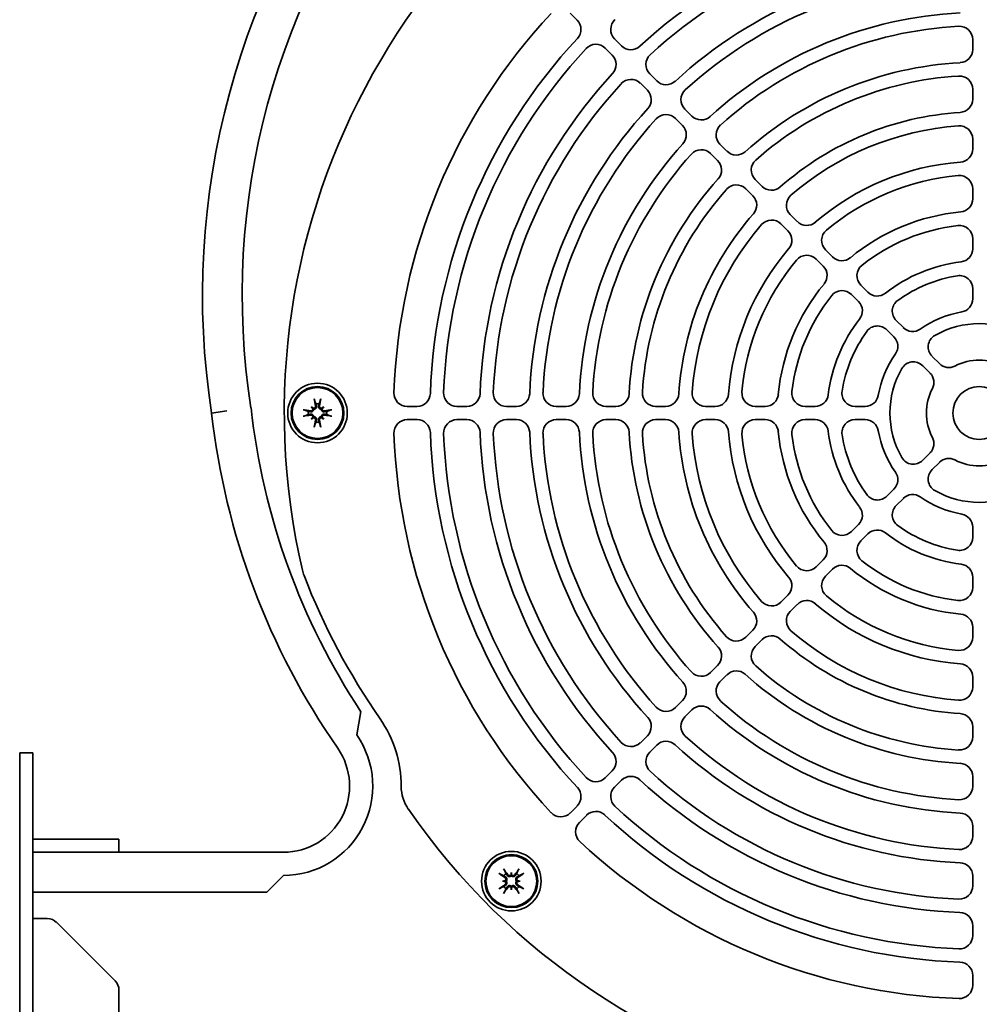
# Model space of a CAD drawing. Header units: millimetres. Extents: x 264 to 576, y 123 to 471.
# Tile 2 of 5: x 264 to 409, y 240 to 389. Entities that reach past the tile are written whole.
import ezdxf

# ---------------------------------------------------------------- set-up
doc = ezdxf.new("R2010")
doc.units = ezdxf.units.MM
doc.header["$LTSCALE"] = 2
doc.layers.add('Krawędzie widoczne(ISO)', color=7, linetype='Continuous', lineweight=35, true_color=0x262659)

msp = doc.modelspace()

# ---------------------------------------------------------------- linework, layer by layer
at = {"layer": 'Krawędzie widoczne(ISO)'}
for p, q in [((347.17, 389.52), (348.24, 388.46)), ((354.96, 384.57), (353.9, 385.63)), ((408.01, 385.52), (408.01, 384.02)), ((352.48, 384.22), (353.54, 383.16)), ((359.2, 380.32), (360.26, 379.26)), ((358.85, 377.85), (357.79, 378.91)), ((408.01, 376.51), (408.01, 378.01)), ((365.57, 373.95), (364.51, 375.02)), ((363.1, 373.6), (364.16, 372.54)), ((408.01, 370.49), (408.01, 368.99)), ((369.82, 369.71), (370.88, 368.64)), ((369.47, 367.23), (368.41, 368.29)), ((376.2, 363.33), (375.13, 364.39)), ((373.72, 362.98), (374.78, 361.92)), ((408.01, 361.46), (408.01, 362.97)), ((380.45, 359.08), (381.51, 358.02)), ((380.1, 356.6), (379.03, 357.66)), ((408.01, 355.43), (408.01, 353.92)), ((386.83, 352.69), (385.77, 353.76)), ((384.35, 352.34), (385.42, 351.28)), ((391.1, 348.43), (392.17, 347.36)), ((390.75, 345.95), (389.68, 347.01)), ((408.01, 346.34), (408.01, 347.87)), ((397.53, 342), (396.45, 343.08)), ((395.04, 341.66), (396.11, 340.59)), ((401.87, 337.66), (402.97, 336.56)), ((401.56, 335.14), (400.45, 336.25)), ((295.29, 329.41), (293.01, 329.1)), ((308.07, 330.04), (308.28, 329.83)), ((308.28, 329.83), (308.46, 329.65)), ((309.74, 329.83), (309.56, 329.65)), ((309.95, 330.04), (309.74, 329.83)), ((324.06, 330.1), (322.56, 330.1)), ((330.07, 330.1), (331.57, 330.1)), ((339.07, 330.1), (337.57, 330.1)), ((345.08, 330.1), (346.58, 330.1)), ((354.09, 330.1), (352.59, 330.1)), ((360.1, 330.1), (361.6, 330.1)), ((369.12, 330.1), (367.62, 330.1)), ((375.14, 330.1), (376.65, 330.1)), ((384.19, 330.1), (382.68, 330.1)), ((390.25, 330.1), (391.77, 330.1)), ((308.07, 328.17), (308.28, 328.37)), ((308.28, 328.37), (308.46, 328.55)), ((309.74, 328.37), (309.56, 328.55)), ((309.95, 328.17), (309.74, 328.37)), ((322.56, 328.1), (324.06, 328.1)), ((331.57, 328.1), (330.07, 328.1)), ((337.57, 328.1), (339.07, 328.1)), ((346.58, 328.1), (345.08, 328.1)), ((352.59, 328.1), (354.09, 328.1)), ((361.6, 328.1), (360.1, 328.1)), ((367.62, 328.1), (369.12, 328.1)), ((376.65, 328.1), (375.14, 328.1)), ((382.68, 328.1), (384.19, 328.1)), ((391.77, 328.1), (390.25, 328.1)), ((400.45, 321.96), (401.56, 323.07)), ((402.97, 321.65), (401.87, 320.55)), ((396.11, 317.62), (395.04, 316.54)), ((396.45, 315.13), (397.53, 316.21)), ((389.68, 311.19), (390.75, 312.26)), ((392.17, 310.85), (391.1, 309.78)), ((408.01, 310.34), (408.01, 311.86)), ((385.42, 306.93), (384.35, 305.86)), ((385.77, 304.45), (386.83, 305.51)), ((408.01, 304.28), (408.01, 302.77)), ((379.03, 300.54), (380.1, 301.61)), ((381.51, 300.19), (380.45, 299.13)), ((374.78, 296.29), (373.72, 295.23)), ((408.01, 295.24), (408.01, 296.74)), ((375.13, 293.81), (376.2, 294.88)), ((368.41, 289.92), (369.47, 290.98)), ((370.88, 289.56), (369.82, 288.5)), ((408.01, 289.22), (408.01, 287.71)), ((364.16, 285.67), (363.1, 284.61)), ((364.51, 283.19), (365.57, 284.25)), ((314.94, 280.47), (315.57, 283.99)), ((408.01, 280.2), (408.01, 281.7)), ((357.79, 279.3), (358.85, 280.36)), ((360.26, 278.94), (359.2, 277.88)), ((264.01, 277.75), (264.01, 273.75)), ((264.01, 277.75), (266.01, 277.75)), ((266.01, 277.75), (266.01, 273.75)), ((264.01, 126.75), (264.01, 273.75)), ((266.01, 126.75), (266.01, 273.75)), ((353.54, 275.05), (352.48, 273.99)), ((408.01, 274.19), (408.01, 272.68)), ((353.9, 272.58), (354.96, 273.64)), ((348.24, 269.74), (347.17, 268.68)), ((348.59, 267.27), (349.65, 268.33)), ((408.01, 265.17), (408.01, 266.68)), ((266.01, 264.75), (268.01, 264.75)), ((268.18, 264.75), (268.01, 264.75)), ((268.18, 264.75), (269.6, 264.75)), ((278.42, 264.75), (269.6, 264.75)), ((278.42, 264.75), (279.01, 264.75)), ((279.01, 262.75), (279.01, 264.75)), ((303.86, 262.75), (266.01, 262.75)), ((301.36, 256.75), (303.86, 259.25)), ((338.3, 259.72), (338.3, 259.43)), ((338.3, 259.43), (338.3, 259.17)), ((408.01, 259.17), (408.01, 257.67)), ((336.97, 258.39), (337.26, 258.39)), ((337.26, 258.39), (337.52, 258.39)), ((338.3, 257.36), (338.3, 257.62)), ((338.3, 257.07), (338.3, 257.36)), ((339.33, 258.39), (339.07, 258.39)), ((339.62, 258.39), (339.33, 258.39)), ((266.01, 256.75), (301.36, 256.75)), ((268.01, 252.75), (266.01, 252.75)), ((268.18, 252.75), (268.01, 252.75)), ((269.6, 252.16), (278.42, 243.34)), ((408.01, 250.16), (408.01, 251.66)), ((408.01, 244.16), (408.01, 242.66)), ((279.01, 241.92), (279.01, 158.58))]:
    msp.add_line(p, q, dxfattribs=at)
for centre, radius in [((309.01, 329.1), 4.5), ((309.01, 329.1), 4), ((309.01, 329.1), 3.84), ((409.01, 329.1), 4), ((338.3, 258.39), 4.5), ((338.3, 258.39), 4), ((338.3, 258.39), 3.84)]:
    msp.add_circle(centre, radius, dxfattribs=at)
for centre, radius, start, end in [((409.01, 329.1), 105, 214.7474, 193.0671), ((407.63, 346.94), 116, 140.7565, 188.8433), ((407.63, 346.94), 110, 140.7123, 188.9103), ((409.01, 329.1), 75.5, 92.2185, 132.7815), ((409.01, 329.1), 73.5, 92.4047, 132.5953), ((409.01, 329.1), 68, 92.4563, 132.5437), ((409.01, 329.1), 66, 92.6867, 132.3133), ((409.01, 329.1), 88.5, 136.9875, 178.0125), ((346.82, 387.05), 2, 317.0226, 45), ((355.31, 387.05), 2, 132.8237, 225), ((409.01, 329.1), 60.5, 92.7513, 132.2487), ((409.01, 329.1), 58.5, 93.0437, 131.9563), ((406.01, 385.52), 2, 0, 93.0437), ((409.01, 329.1), 83, 137.0226, 177.9774), ((409.01, 329.1), 81, 137.1763, 177.8237), ((351.07, 382.8), 2, 45, 137.1763), ((356.37, 385.98), 2, 225, 312.7815), ((406.01, 384.02), 2, 273.1268, 0), ((352.13, 381.74), 2, 317.2185, 45), ((360.62, 381.74), 2, 132.5953, 225), ((409.01, 329.1), 53, 93.1268, 131.8732), ((409.01, 329.1), 75.5, 137.2185, 177.7815), ((356.37, 377.5), 2, 45, 137.4047), ((361.68, 380.68), 2, 225, 312.5437), ((409.01, 329.1), 51, 93.5101, 131.4899), ((406.01, 378.01), 2, 0, 93.5101), ((409.01, 329.1), 73.5, 137.4047, 177.5953), ((357.44, 376.43), 2, 317.4563, 45), ((365.93, 376.43), 2, 132.3133, 225), ((406.01, 376.51), 2, 273.6211, 0), ((409.01, 329.1), 68, 137.4563, 177.5437), ((409.01, 329.1), 66, 137.6867, 177.3133), ((361.68, 372.19), 2, 45, 137.6867), ((366.99, 375.37), 2, 225, 312.2487), ((409.01, 329.1), 45.5, 93.6211, 131.3789), ((362.74, 371.13), 2, 317.7513, 45), ((371.24, 371.12), 2, 131.9563, 225), ((409.01, 329.1), 43.5, 94.1455, 130.8545), ((406.01, 370.49), 2, 0, 94.1455), ((409.01, 329.1), 60.5, 137.7513, 177.2487), ((366.99, 366.88), 2, 45, 138.0437), ((406.01, 368.99), 2, 274.3012, 0), ((409.01, 329.1), 58.5, 138.0437, 176.9563), ((372.3, 370.06), 2, 225, 311.8732), ((368.06, 365.82), 2, 318.1268, 45), ((376.55, 365.81), 2, 131.4899, 225), ((409.01, 329.1), 38, 94.3012, 130.6988), ((409.01, 329.1), 53, 138.1268, 176.8732), ((409.01, 329.1), 36, 95.0621, 129.9379), ((406.01, 362.97), 2, 0, 95.0621), ((372.3, 361.57), 2, 45, 138.5101), ((377.61, 364.75), 2, 225, 311.3789), ((409.01, 329.1), 51, 138.5101, 176.4899), ((373.37, 360.5), 2, 318.6211, 45), ((381.86, 360.49), 2, 130.8545, 225), ((406.01, 361.46), 2, 275.2964, 0), ((409.01, 329.1), 45.5, 138.6211, 176.3789), ((409.01, 329.1), 30.5, 95.2964, 129.7036), ((409.01, 329.1), 43.5, 139.1455, 175.8545), ((377.62, 356.25), 2, 45, 139.1455), ((382.93, 359.43), 2, 225, 310.6988), ((409.01, 329.1), 28.5, 96.5002, 128.4998), ((406.01, 355.43), 2, 0, 96.5002), ((378.68, 355.19), 2, 319.3012, 45), ((387.18, 355.17), 2, 129.9379, 225), ((409.01, 329.1), 38, 139.3012, 175.6988), ((382.94, 350.93), 2, 45, 140.0621), ((388.25, 354.11), 2, 225, 309.7036), ((406.01, 353.92), 2, 276.8921, 0), ((409.01, 329.1), 36, 140.0621, 174.9379), ((384.01, 349.87), 2, 320.2964, 45), ((392.51, 349.84), 2, 128.4998, 225), ((409.01, 329.1), 23, 96.8921, 128.1079), ((409.01, 329.1), 21, 99.0847, 125.9153), ((406.01, 347.87), 2, 0, 99.0847), ((409.01, 329.1), 30.5, 140.2964, 174.7036), ((409.01, 329.1), 28.5, 141.5002, 173.4998), ((388.27, 345.6), 2, 45, 141.5002), ((393.58, 348.77), 2, 225, 308.1079), ((389.34, 344.53), 2, 321.8921, 45), ((397.86, 344.49), 2, 125.9153, 225), ((406.01, 346.34), 2, 279.8709, 0), ((409.01, 329.1), 15.5, 99.8709, 125.1291), ((409.01, 329.1), 23, 141.8921, 173.1079), ((393.62, 340.25), 2, 45, 144.0847), ((409.01, 329.1), 13.5, 60.1217, 119.8783), ((409.01, 329.1), 21, 144.0847, 170.9153), ((394.7, 339.17), 2, 324.8709, 45), ((398.94, 343.42), 2, 225, 305.1291), ((403.28, 339.08), 2, 119.8783, 225), ((409.01, 329.1), 15.5, 144.8709, 170.1291), ((399.04, 334.83), 2, 45, 150.1217), ((404.39, 337.97), 2, 225, 297.5424), ((409.01, 329.1), 8, 62.4576, 117.5424), ((409.01, 329.1), 13.5, 150.1217, 209.8783), ((400.14, 333.73), 2, 332.4576, 45), ((322.56, 332.1), 2, 178.0125, 270), ((324.06, 332.1), 2, 270, 357.9774), ((330.07, 332.1), 2, 177.8237, 270), ((331.57, 332.1), 2, 270, 357.7815), ((337.57, 332.1), 2, 177.5953, 270), ((339.07, 332.1), 2, 270, 357.5437), ((345.08, 332.1), 2, 177.3133, 270), ((346.58, 332.1), 2, 270, 357.2487), ((352.59, 332.1), 2, 176.9563, 270), ((354.09, 332.1), 2, 270, 356.8732), ((360.1, 332.1), 2, 176.4899, 270), ((361.6, 332.1), 2, 270, 356.3789), ((367.62, 332.1), 2, 175.8545, 270), ((369.12, 332.1), 2, 270, 355.6988), ((375.14, 332.1), 2, 174.9379, 270), ((376.65, 332.1), 2, 270, 354.7036), ((382.68, 332.1), 2, 173.4998, 270), ((384.19, 332.1), 2, 270, 353.1079), ((390.25, 332.1), 2, 170.9153, 270), ((391.77, 332.1), 2, 270, 350.1291), ((409.01, 329.1), 8, 152.4576, 207.5424), ((309.01, 329.1), 1.4, 80.4364, 99.5636), ((402.33, 341.34), 110, 186.3888, 214.8631), ((402.33, 341.34), 104, 186.318, 213.4687), ((309.01, 329.1), 1.4, 170.4364, 189.5636), ((309.01, 329.1), 1.4, 350.4364, 9.5636), ((309.01, 329.1), 1.4, 260.4364, 279.5636), ((322.56, 326.1), 2, 90, 181.9875), ((324.06, 326.1), 2, 2.0226, 90), ((330.07, 326.1), 2, 90, 182.1763), ((331.57, 326.1), 2, 2.2185, 90), ((337.57, 326.1), 2, 90, 182.4047), ((339.07, 326.1), 2, 2.4563, 90), ((345.08, 326.1), 2, 90, 182.6867), ((346.58, 326.1), 2, 2.7513, 90), ((352.59, 326.1), 2, 90, 183.0437), ((354.09, 326.1), 2, 3.1268, 90), ((360.1, 326.1), 2, 90, 183.5101), ((361.6, 326.1), 2, 3.6211, 90), ((367.62, 326.1), 2, 90, 184.1455), ((369.12, 326.1), 2, 4.3012, 90), ((375.14, 326.1), 2, 90, 185.0621), ((376.65, 326.1), 2, 5.2964, 90), ((382.68, 326.1), 2, 90, 186.5002), ((384.19, 326.1), 2, 6.8921, 90), ((390.25, 326.1), 2, 90, 189.0847), ((391.77, 326.1), 2, 9.8709, 90), ((409.01, 329.1), 88.5, 181.9875, 223.0125), ((409.01, 329.1), 83, 182.0226, 222.9774), ((409.01, 329.1), 81, 182.1763, 222.8237), ((409.01, 329.1), 75.5, 182.2185, 222.7815), ((409.01, 329.1), 73.5, 182.4047, 222.5953), ((409.01, 329.1), 68, 182.4563, 222.5437), ((409.01, 329.1), 66, 182.6867, 222.3133), ((409.01, 329.1), 60.5, 182.7513, 222.2487), ((409.01, 329.1), 58.5, 183.0437, 221.9563), ((409.01, 329.1), 53, 183.1268, 221.8732), ((409.01, 329.1), 51, 183.5101, 221.4899), ((409.01, 329.1), 45.5, 183.6211, 221.3789), ((409.01, 329.1), 43.5, 184.1455, 220.8545), ((409.01, 329.1), 38, 184.3012, 220.6988), ((409.01, 329.1), 36, 185.0621, 219.9379), ((409.01, 329.1), 30.5, 185.2964, 219.7036), ((409.01, 329.1), 28.5, 186.5002, 218.4998), ((409.01, 329.1), 23, 186.8921, 218.1079), ((409.01, 329.1), 21, 189.0847, 215.9153), ((409.01, 329.1), 15.5, 189.8709, 215.1291), ((400.14, 324.48), 2, 315, 27.5424), ((399.04, 323.37), 2, 209.8783, 315), ((404.39, 320.24), 2, 62.4576, 135), ((409.01, 329.1), 8, 242.4576, 297.5424), ((394.7, 319.03), 2, 315, 35.1291), ((403.28, 319.13), 2, 135, 240.1217), ((398.94, 314.79), 2, 54.8709, 135), ((409.01, 329.1), 13.5, 240.1217, 299.8783), ((393.62, 317.96), 2, 215.9153, 315), ((409.01, 329.1), 15.5, 234.8709, 260.1291), ((389.34, 313.67), 2, 315, 38.1079), ((397.86, 313.72), 2, 135, 234.0847), ((406.01, 311.86), 2, 0, 80.1291), ((388.27, 312.61), 2, 218.4998, 315), ((393.58, 309.43), 2, 51.8921, 135), ((409.01, 329.1), 23, 231.8921, 263.1079), ((409.01, 329.1), 21, 234.0847, 260.9153), ((384.01, 308.34), 2, 315, 39.7036), ((392.51, 308.36), 2, 135, 231.5002), ((406.01, 310.34), 2, 260.9153, 0), ((409.01, 329.1), 28.5, 231.5002, 263.4998), ((312.57, 306.72), 6, 193.0671, 201.0947), ((382.94, 307.28), 2, 219.9379, 315), ((388.25, 304.1), 2, 50.2964, 135), ((409.01, 329.1), 30.5, 230.2964, 264.7036), ((406.01, 304.28), 2, 0, 83.1079), ((402.33, 341.34), 102.2, 201.0947, 214.8631), ((378.68, 303.02), 2, 315, 40.6988), ((387.18, 303.03), 2, 135, 230.0621), ((406.01, 302.77), 2, 263.4998, 0), ((377.62, 301.96), 2, 220.8545, 315), ((382.93, 298.78), 2, 49.3012, 135), ((409.01, 329.1), 36, 230.0621, 264.9379), ((373.37, 297.7), 2, 315, 41.3789), ((381.86, 297.71), 2, 135, 229.1455), ((409.01, 329.1), 38, 229.3012, 265.6988), ((406.01, 296.74), 2, 0, 84.7036), ((409.01, 329.1), 43.5, 229.1455, 265.8545), ((372.3, 296.64), 2, 221.4899, 315), ((377.61, 293.46), 2, 48.6211, 135), ((409.01, 329.1), 45.5, 228.6211, 266.3789), ((406.01, 295.24), 2, 264.9379, 0), ((368.06, 292.39), 2, 315, 41.8732), ((376.55, 292.4), 2, 135, 228.5101), ((372.3, 288.15), 2, 48.1268, 135), ((409.01, 329.1), 51, 228.5101, 266.4899), ((406.01, 289.22), 2, 0, 85.6988), ((366.99, 291.33), 2, 221.9563, 315), ((409.01, 329.1), 53, 228.1268, 266.8732), ((362.74, 287.08), 2, 315, 42.2487), ((371.24, 287.09), 2, 135, 228.0437), ((406.01, 287.71), 2, 265.8545, 0), ((409.01, 329.1), 58.5, 228.0437, 266.9563), ((361.68, 286.02), 2, 222.3133, 315), ((366.99, 282.84), 2, 47.7513, 135), ((409.01, 329.1), 60.5, 227.7513, 267.2487), ((303.86, 272.75), 17.8, 359.8266, 34.8631), ((357.44, 281.77), 2, 315, 42.5437), ((365.93, 281.78), 2, 135, 227.6867), ((406.01, 281.7), 2, 0, 86.3789), ((303.86, 272.75), 13.5, 270, 34.8631), ((409.01, 329.1), 66, 227.6867, 267.3133), ((406.01, 280.2), 2, 266.4899, 0), ((303.86, 272.75), 10, 270, 34.8631), ((356.37, 280.71), 2, 222.5953, 315), ((361.68, 277.53), 2, 47.4563, 135), ((409.01, 329.1), 68, 227.4563, 267.5437), ((352.13, 276.47), 2, 315, 42.7815), ((360.62, 276.47), 2, 135, 227.4047), ((406.01, 274.19), 2, 0, 86.8732), ((351.07, 275.4), 2, 222.8237, 315), ((356.37, 272.22), 2, 47.2185, 135), ((409.01, 329.1), 75.5, 227.2185, 267.7815), ((409.01, 329.1), 73.5, 227.4047, 267.5953), ((327.66, 272.68), 6, 179.8266, 214.7474), ((346.82, 271.16), 2, 315, 42.9774), ((355.31, 271.16), 2, 135, 227.1763), ((406.01, 272.68), 2, 266.9563, 0), ((409.01, 329.1), 81, 227.1763, 267.8237), ((345.76, 270.1), 2, 223.0125, 315), ((351.06, 266.92), 2, 47.0226, 135), ((409.01, 329.1), 83, 227.0226, 267.9774), ((406.01, 266.68), 2, 0, 87.2487), ((350, 265.85), 2, 135, 226.9875), ((406.01, 265.17), 2, 267.3133, 0), ((409.01, 329.1), 88.5, 226.9875, 268.0125), ((406.01, 259.17), 2, 0, 87.5437), ((338.3, 258.39), 1.4, 125.4364, 144.5636), ((338.3, 258.39), 1.4, 35.4364, 54.5636), ((338.3, 258.39), 1.4, 215.4364, 234.5636), ((338.3, 258.39), 1.4, 305.4364, 324.5636), ((406.01, 257.67), 2, 267.5953, 0), ((406.01, 251.66), 2, 0, 87.7815), ((268.18, 250.75), 2, 45, 90), ((406.01, 250.16), 2, 267.8237, 0), ((406.01, 244.16), 2, 0, 87.9774), ((277.01, 241.92), 2, 0, 45), ((406.01, 242.66), 2, 268.0125, 0)]:
    msp.add_arc(centre, radius, start, end, dxfattribs=at)
for centre, major_axis, ratio, start_param, end_param in [((308.55, 331.2), (0.037, -0.203), 0.087423, 4.369002, 5.824177), ((309.45, 329.18), (1.17, -6.38), 0.087156, 4.364802, 4.542949), ((308.57, 329.18), (1.17, 6.38), 0.087156, 4.881829, 5.059976), ((309.46, 331.2), (0.037, 0.203), 0.087423, 3.600601, 5.055776), ((306.92, 329.56), (-0.203, 0.037), 0.087423, 3.600601, 5.055776), ((308.93, 328.67), (-6.38, 1.17), 0.087156, 4.881829, 5.059976), ((308.93, 329.54), (6.38, 1.17), 0.087156, 4.364802, 4.542949), ((307.3, 327.06), (4.4, -3.67), 0.5, 1.731732, 1.803269), ((311.06, 330.81), (-3.67, 4.4), 0.5, 1.338324, 1.409861), ((308.39, 330.07), (-0.169, -0.203), 0.988452, 0.274008, 0.778262), ((308.04, 329.73), (-0.203, -0.169), 0.988452, 2.363331, 2.867585), ((310.72, 327.06), (4.4, 3.67), 0.5, 1.338324, 1.409861), ((309.63, 330.07), (-0.169, 0.203), 0.988452, 2.363331, 2.867585), ((306.96, 330.81), (-3.67, -4.4), 0.5, 1.731732, 1.803269), ((309.98, 329.73), (-0.203, 0.169), 0.988452, 0.274008, 0.778262), ((309.09, 328.67), (-6.38, -1.17), 0.087156, 4.364802, 4.542949), ((309.09, 329.54), (6.38, -1.17), 0.087156, 4.881829, 5.059976), ((311.1, 329.56), (-0.203, -0.037), 0.087423, 4.369002, 5.824177), ((306.92, 328.65), (0.203, 0.037), 0.087423, 4.369002, 5.824177), ((311.06, 327.4), (3.67, 4.4), 0.5, 1.731732, 1.803269), ((307.3, 331.15), (-4.4, -3.67), 0.5, 1.338324, 1.409861), ((308.04, 328.48), (0.203, -0.169), 0.988452, 0.274008, 0.778262), ((308.39, 328.13), (0.169, -0.203), 0.988452, 2.363331, 2.867585), ((309.45, 329.02), (-1.17, -6.38), 0.087156, 4.881829, 5.059976), ((308.57, 329.02), (-1.17, 6.38), 0.087156, 4.364802, 4.542949), ((309.63, 328.13), (0.169, 0.203), 0.988452, 0.274008, 0.778262), ((310.72, 331.15), (-4.4, 3.67), 0.5, 1.731732, 1.803269), ((306.96, 327.4), (3.67, -4.4), 0.5, 1.338324, 1.409861), ((309.98, 328.48), (0.203, 0.169), 0.988452, 2.363331, 2.867585), ((311.1, 328.65), (0.203, -0.037), 0.087423, 3.600601, 5.055776), ((308.55, 327.01), (-0.037, -0.203), 0.087423, 3.600601, 5.055776), ((309.46, 327.01), (-0.037, 0.203), 0.087423, 4.369002, 5.824177), ((336.5, 259.55), (0.17, -0.117), 0.087423, 4.369002, 5.824177), ((338.55, 258.76), (5.34, -3.68), 0.087156, 4.364802, 4.542949), ((337.14, 260.19), (-0.117, 0.17), 0.087423, 3.600601, 5.055776), ((337.93, 258.14), (-3.68, 5.34), 0.087156, 4.881829, 5.059976), ((340.95, 258.15), (0.51, 5.7), 0.5, 1.338324, 1.409861), ((338.05, 259.52), (-0.263, 0.024), 0.988452, 2.363331, 2.867585), ((335.64, 258.15), (0.51, -5.7), 0.5, 1.731732, 1.803269), ((338.55, 259.52), (-0.263, -0.024), 0.988452, 0.274008, 0.778262), ((338.67, 258.14), (-3.68, -5.34), 0.087156, 4.364802, 4.542949), ((338.05, 258.76), (5.34, 3.68), 0.087156, 4.881829, 5.059976), ((339.46, 260.19), (-0.117, -0.17), 0.087423, 4.369002, 5.824177), ((340.1, 259.55), (0.17, 0.117), 0.087423, 3.600601, 5.055776), ((338.55, 258.03), (-5.34, -3.68), 0.087156, 4.881829, 5.059976), ((336.5, 257.24), (-0.17, -0.117), 0.087423, 3.600601, 5.055776), ((338.54, 255.74), (5.7, 0.51), 0.5, 1.731732, 1.803269), ((338.54, 261.05), (-5.7, 0.51), 0.5, 1.338324, 1.409861), ((337.93, 258.65), (3.68, 5.34), 0.087156, 4.364802, 4.542949), ((337.17, 258.64), (0.024, -0.263), 0.988452, 0.274008, 0.778262), ((337.17, 258.15), (-0.024, -0.263), 0.988452, 2.363331, 2.867585), ((340.95, 258.63), (-0.51, 5.7), 0.5, 1.731732, 1.803269), ((338.05, 257.27), (0.263, 0.024), 0.988452, 0.274008, 0.778262), ((335.64, 258.63), (-0.51, -5.7), 0.5, 1.338324, 1.409861), ((338.55, 257.27), (0.263, -0.024), 0.988452, 2.363331, 2.867585), ((338.67, 258.65), (3.68, -5.34), 0.087156, 4.881829, 5.059976), ((338.06, 255.74), (5.7, -0.51), 0.5, 1.338324, 1.409861), ((339.43, 258.64), (0.024, 0.263), 0.988452, 2.363331, 2.867585), ((338.06, 261.05), (-5.7, -0.51), 0.5, 1.731732, 1.803269), ((339.43, 258.15), (-0.024, 0.263), 0.988452, 0.274008, 0.778262), ((338.05, 258.03), (-5.34, 3.68), 0.087156, 4.364802, 4.542949), ((340.1, 257.24), (-0.17, 0.117), 0.087423, 4.369002, 5.824177), ((337.14, 256.59), (0.117, 0.17), 0.087423, 4.369002, 5.824177), ((339.46, 256.59), (0.117, -0.17), 0.087423, 3.600601, 5.055776)]:
    msp.add_ellipse(centre, major_axis=major_axis, ratio=ratio, start_param=start_param, end_param=end_param, dxfattribs=at)
for points, knots in [([(308.85, 330.19), (308.85, 330.17), (308.85, 330.16), (308.86, 330.11), (308.86, 330.06), (308.85, 329.97), (308.83, 329.93), (308.8, 329.86), (308.77, 329.82), (308.72, 329.76), (308.68, 329.73), (308.61, 329.69), (308.57, 329.67), (308.51, 329.66), (308.48, 329.65), (308.46, 329.65)], [-0.10914291, -0.10914291, -0.10914291, -0.10914291, -0.10517197, -0.10517197, -0.09099846, -0.09099846, -0.07682495, -0.07682495, -0.06470547, -0.06470547, -0.05258598, -0.05258598, -0.0404665, -0.0404665, -0.03342856, -0.03342856, -0.03342856, -0.03342856]), ([(309.56, 329.65), (309.53, 329.65), (309.51, 329.66), (309.45, 329.67), (309.41, 329.69), (309.34, 329.73), (309.3, 329.76), (309.25, 329.82), (309.22, 329.86), (309.19, 329.93), (309.17, 329.97), (309.16, 330.06), (309.16, 330.11), (309.17, 330.15), (309.17, 330.16), (309.17, 330.17), (309.17, 330.19)], [-0.07174341, -0.07174341, -0.07174341, -0.07174341, -0.06470547, -0.06470547, -0.05258598, -0.05258598, -0.0404665, -0.0404665, -0.02834702, -0.02834702, -0.01417351, -0.01417351, 0, 0, 0, 0.00397094, 0.00397094, 0.00397094, 0.00397094]), ([(308.46, 329.65), (308.46, 329.63), (308.46, 329.6), (308.44, 329.54), (308.42, 329.5), (308.38, 329.43), (308.35, 329.4), (308.29, 329.34), (308.26, 329.32), (308.18, 329.28), (308.14, 329.27), (308.05, 329.25), (308, 329.25), (307.96, 329.26), (307.95, 329.26), (307.94, 329.26), (307.93, 329.27)], [-0.07174341, -0.07174341, -0.07174341, -0.07174341, -0.06470547, -0.06470547, -0.05258598, -0.05258598, -0.0404665, -0.0404665, -0.02834702, -0.02834702, -0.01417351, -0.01417351, 0, 0, 0, 0.00397094, 0.00397094, 0.00397094, 0.00397094]), ([(307.93, 328.94), (307.94, 328.94), (307.95, 328.95), (308, 328.95), (308.05, 328.95), (308.14, 328.94), (308.18, 328.93), (308.26, 328.89), (308.29, 328.87), (308.35, 328.81), (308.38, 328.78), (308.42, 328.71), (308.44, 328.67), (308.46, 328.6), (308.46, 328.58), (308.46, 328.55)], [-0.10914291, -0.10914291, -0.10914291, -0.10914291, -0.10517197, -0.10517197, -0.09099846, -0.09099846, -0.07682495, -0.07682495, -0.06470547, -0.06470547, -0.05258598, -0.05258598, -0.0404665, -0.0404665, -0.03342856, -0.03342856, -0.03342856, -0.03342856]), ([(308.3, 329.71), (308.3, 329.7), (308.3, 329.7), (308.3, 329.66), (308.29, 329.62), (308.26, 329.55), (308.24, 329.52), (308.19, 329.47), (308.15, 329.45), (308.08, 329.42), (308.04, 329.41), (307.99, 329.41), (307.97, 329.41), (307.95, 329.41)], [-0.15827539, -0.15827539, -0.15827539, -0.15827539, -0.15764996, -0.15764996, -0.14669212, -0.14669212, -0.13573428, -0.13573428, -0.12469501, -0.12469501, -0.11365575, -0.11365575, -0.10828626, -0.10828626, -0.10828626, -0.10828626]), ([(307.95, 328.8), (307.99, 328.8), (308.03, 328.8), (308.11, 328.78), (308.14, 328.77), (308.2, 328.73), (308.23, 328.7), (308.27, 328.63), (308.29, 328.6), (308.3, 328.54), (308.3, 328.52), (308.3, 328.5)], [0, 0, 0, 0, 0.01116716, 0.01116716, 0.02233431, 0.02233431, 0.03329353, 0.03329353, 0.04425275, 0.04425275, 0.04996652, 0.04996652, 0.04996652, 0.04996652]), ([(308.7, 330.16), (308.71, 330.12), (308.71, 330.08), (308.69, 330.01), (308.67, 329.97), (308.63, 329.91), (308.6, 329.88), (308.54, 329.84), (308.5, 329.83), (308.45, 329.81), (308.43, 329.81), (308.41, 329.81)], [-0.1800581, -0.1800581, -0.1800581, -0.1800581, -0.16889095, -0.16889095, -0.15772379, -0.15772379, -0.14676457, -0.14676457, -0.13580535, -0.13580535, -0.13009158, -0.13009158, -0.13009158, -0.13009158]), ([(309.61, 329.81), (309.61, 329.81), (309.61, 329.81), (309.57, 329.81), (309.53, 329.82), (309.46, 329.85), (309.43, 329.87), (309.37, 329.93), (309.35, 329.96), (309.32, 330.03), (309.31, 330.07), (309.31, 330.12), (309.31, 330.14), (309.32, 330.16)], [-0.15827557, -0.15827557, -0.15827557, -0.15827557, -0.15765014, -0.15765014, -0.1466923, -0.1466923, -0.13573446, -0.13573446, -0.12469519, -0.12469519, -0.11365593, -0.11365593, -0.10828644, -0.10828644, -0.10828644, -0.10828644]), ([(310.09, 329.27), (310.08, 329.26), (310.07, 329.26), (310.02, 329.25), (309.97, 329.25), (309.88, 329.27), (309.83, 329.28), (309.76, 329.32), (309.73, 329.34), (309.66, 329.4), (309.64, 329.43), (309.6, 329.5), (309.58, 329.54), (309.56, 329.6), (309.56, 329.63), (309.56, 329.65)], [-0.10914291, -0.10914291, -0.10914291, -0.10914291, -0.10517197, -0.10517197, -0.09099846, -0.09099846, -0.07682495, -0.07682495, -0.06470547, -0.06470547, -0.05258598, -0.05258598, -0.0404665, -0.0404665, -0.03342856, -0.03342856, -0.03342856, -0.03342856]), ([(309.56, 328.55), (309.56, 328.58), (309.56, 328.6), (309.58, 328.67), (309.6, 328.71), (309.64, 328.78), (309.66, 328.81), (309.73, 328.87), (309.76, 328.89), (309.83, 328.93), (309.88, 328.94), (309.97, 328.95), (310.02, 328.95), (310.06, 328.95), (310.07, 328.95), (310.08, 328.94), (310.09, 328.94)], [-0.07174341, -0.07174341, -0.07174341, -0.07174341, -0.06470547, -0.06470547, -0.05258598, -0.05258598, -0.0404665, -0.0404665, -0.02834702, -0.02834702, -0.01417351, -0.01417351, 0, 0, 0, 0.00397094, 0.00397094, 0.00397094, 0.00397094]), ([(310.06, 329.41), (310.03, 329.4), (309.99, 329.41), (309.91, 329.42), (309.88, 329.44), (309.82, 329.48), (309.79, 329.51), (309.75, 329.57), (309.73, 329.61), (309.72, 329.67), (309.72, 329.69), (309.72, 329.71)], [-0.18005785, -0.18005785, -0.18005785, -0.18005785, -0.1688907, -0.1688907, -0.15772354, -0.15772354, -0.14676432, -0.14676432, -0.1358051, -0.1358051, -0.13009133, -0.13009133, -0.13009133, -0.13009133]), ([(309.72, 328.5), (309.72, 328.5), (309.72, 328.51), (309.72, 328.54), (309.73, 328.58), (309.76, 328.65), (309.78, 328.69), (309.83, 328.74), (309.86, 328.76), (309.94, 328.79), (309.97, 328.8), (310.03, 328.8), (310.05, 328.8), (310.06, 328.8)], [-0.15827539, -0.15827539, -0.15827539, -0.15827539, -0.15764996, -0.15764996, -0.14669212, -0.14669212, -0.13573428, -0.13573428, -0.12469501, -0.12469501, -0.11365575, -0.11365575, -0.10828626, -0.10828626, -0.10828626, -0.10828626]), ([(308.41, 328.39), (308.41, 328.39), (308.41, 328.39), (308.45, 328.39), (308.49, 328.39), (308.56, 328.36), (308.59, 328.33), (308.64, 328.28), (308.67, 328.25), (308.7, 328.18), (308.71, 328.14), (308.71, 328.08), (308.71, 328.07), (308.7, 328.05)], [-0.15827539, -0.15827539, -0.15827539, -0.15827539, -0.15764996, -0.15764996, -0.14669212, -0.14669212, -0.13573428, -0.13573428, -0.12469501, -0.12469501, -0.11365575, -0.11365575, -0.10828626, -0.10828626, -0.10828626, -0.10828626]), ([(308.46, 328.55), (308.48, 328.55), (308.51, 328.55), (308.57, 328.53), (308.61, 328.52), (308.68, 328.48), (308.72, 328.45), (308.77, 328.39), (308.8, 328.35), (308.83, 328.28), (308.85, 328.23), (308.86, 328.14), (308.86, 328.1), (308.85, 328.06), (308.85, 328.04), (308.85, 328.03), (308.85, 328.02)], [-0.07174341, -0.07174341, -0.07174341, -0.07174341, -0.06470547, -0.06470547, -0.05258598, -0.05258598, -0.0404665, -0.0404665, -0.02834702, -0.02834702, -0.01417351, -0.01417351, 0, 0, 0, 0.00397094, 0.00397094, 0.00397094, 0.00397094]), ([(309.17, 328.02), (309.17, 328.03), (309.17, 328.04), (309.16, 328.1), (309.16, 328.14), (309.17, 328.23), (309.19, 328.28), (309.22, 328.35), (309.25, 328.39), (309.3, 328.45), (309.34, 328.48), (309.41, 328.52), (309.45, 328.53), (309.51, 328.55), (309.53, 328.55), (309.56, 328.55)], [-0.10914291, -0.10914291, -0.10914291, -0.10914291, -0.10517197, -0.10517197, -0.09099846, -0.09099846, -0.07682495, -0.07682495, -0.06470547, -0.06470547, -0.05258598, -0.05258598, -0.0404665, -0.0404665, -0.03342856, -0.03342856, -0.03342856, -0.03342856]), ([(309.32, 328.05), (309.31, 328.08), (309.31, 328.12), (309.33, 328.2), (309.35, 328.24), (309.39, 328.3), (309.42, 328.33), (309.48, 328.37), (309.52, 328.38), (309.57, 328.39), (309.59, 328.39), (309.61, 328.39)], [-0.1800581, -0.1800581, -0.1800581, -0.1800581, -0.16889095, -0.16889095, -0.15772379, -0.15772379, -0.14676457, -0.14676457, -0.13580535, -0.13580535, -0.13009158, -0.13009158, -0.13009158, -0.13009158]), ([(337.34, 258.92), (337.37, 258.9), (337.39, 258.87), (337.43, 258.81), (337.45, 258.77), (337.46, 258.7), (337.46, 258.66), (337.44, 258.58), (337.43, 258.54), (337.4, 258.5), (337.38, 258.48), (337.37, 258.47)], [-0.1800581, -0.1800581, -0.1800581, -0.1800581, -0.16889095, -0.16889095, -0.15772379, -0.15772379, -0.14676457, -0.14676457, -0.13580535, -0.13580535, -0.13009158, -0.13009158, -0.13009158, -0.13009158]), ([(337.42, 259.04), (337.43, 259.04), (337.44, 259.03), (337.48, 259), (337.51, 258.97), (337.57, 258.89), (337.59, 258.85), (337.62, 258.77), (337.62, 258.73), (337.63, 258.65), (337.62, 258.61), (337.6, 258.53), (337.59, 258.49), (337.55, 258.43), (337.54, 258.41), (337.52, 258.39)], [-0.10914291, -0.10914291, -0.10914291, -0.10914291, -0.10517197, -0.10517197, -0.09099846, -0.09099846, -0.07682495, -0.07682495, -0.06470547, -0.06470547, -0.05258598, -0.05258598, -0.0404665, -0.0404665, -0.03342856, -0.03342856, -0.03342856, -0.03342856]), ([(338.3, 259.17), (338.28, 259.15), (338.26, 259.14), (338.2, 259.1), (338.16, 259.09), (338.09, 259.07), (338.04, 259.06), (337.96, 259.07), (337.92, 259.08), (337.84, 259.1), (337.8, 259.12), (337.73, 259.18), (337.69, 259.21), (337.67, 259.24), (337.66, 259.25), (337.66, 259.26), (337.65, 259.27)], [-0.07174341, -0.07174341, -0.07174341, -0.07174341, -0.06470547, -0.06470547, -0.05258598, -0.05258598, -0.0404665, -0.0404665, -0.02834702, -0.02834702, -0.01417351, -0.01417351, 0, 0, 0, 0.00397094, 0.00397094, 0.00397094, 0.00397094]), ([(338.22, 259.32), (338.22, 259.32), (338.22, 259.32), (338.19, 259.29), (338.16, 259.27), (338.09, 259.24), (338.05, 259.23), (337.98, 259.23), (337.94, 259.24), (337.86, 259.27), (337.83, 259.29), (337.79, 259.33), (337.78, 259.34), (337.77, 259.36)], [-0.15827557, -0.15827557, -0.15827557, -0.15827557, -0.15765014, -0.15765014, -0.1466923, -0.1466923, -0.13573446, -0.13573446, -0.12469519, -0.12469519, -0.11365593, -0.11365593, -0.10828644, -0.10828644, -0.10828644, -0.10828644]), ([(338.95, 259.27), (338.94, 259.26), (338.94, 259.25), (338.9, 259.21), (338.87, 259.18), (338.8, 259.12), (338.76, 259.1), (338.68, 259.08), (338.64, 259.07), (338.55, 259.06), (338.51, 259.07), (338.43, 259.09), (338.39, 259.1), (338.34, 259.14), (338.32, 259.15), (338.3, 259.17)], [-0.10914291, -0.10914291, -0.10914291, -0.10914291, -0.10517197, -0.10517197, -0.09099846, -0.09099846, -0.07682495, -0.07682495, -0.06470547, -0.06470547, -0.05258598, -0.05258598, -0.0404665, -0.0404665, -0.03342856, -0.03342856, -0.03342856, -0.03342856]), ([(338.83, 259.36), (338.81, 259.33), (338.78, 259.3), (338.71, 259.26), (338.67, 259.24), (338.6, 259.23), (338.56, 259.23), (338.49, 259.25), (338.45, 259.26), (338.4, 259.29), (338.39, 259.31), (338.37, 259.32)], [-0.18005785, -0.18005785, -0.18005785, -0.18005785, -0.1688907, -0.1688907, -0.15772354, -0.15772354, -0.14676432, -0.14676432, -0.1358051, -0.1358051, -0.13009133, -0.13009133, -0.13009133, -0.13009133]), ([(339.07, 258.39), (339.06, 258.41), (339.05, 258.43), (339.01, 258.49), (338.99, 258.53), (338.97, 258.61), (338.97, 258.65), (338.97, 258.73), (338.98, 258.77), (339.01, 258.85), (339.03, 258.89), (339.08, 258.97), (339.12, 259), (339.15, 259.02), (339.16, 259.03), (339.17, 259.04), (339.18, 259.04)], [-0.07174341, -0.07174341, -0.07174341, -0.07174341, -0.06470547, -0.06470547, -0.05258598, -0.05258598, -0.0404665, -0.0404665, -0.02834702, -0.02834702, -0.01417351, -0.01417351, 0, 0, 0, 0.00397094, 0.00397094, 0.00397094, 0.00397094]), ([(339.23, 258.47), (339.23, 258.47), (339.22, 258.47), (339.2, 258.5), (339.17, 258.53), (339.15, 258.6), (339.14, 258.64), (339.14, 258.72), (339.14, 258.76), (339.17, 258.83), (339.2, 258.86), (339.23, 258.9), (339.25, 258.91), (339.26, 258.92)], [-0.15827539, -0.15827539, -0.15827539, -0.15827539, -0.15764996, -0.15764996, -0.14669212, -0.14669212, -0.13573428, -0.13573428, -0.12469501, -0.12469501, -0.11365575, -0.11365575, -0.10828626, -0.10828626, -0.10828626, -0.10828626]), ([(337.37, 258.32), (337.37, 258.32), (337.37, 258.31), (337.4, 258.29), (337.42, 258.25), (337.45, 258.18), (337.46, 258.14), (337.46, 258.07), (337.45, 258.03), (337.42, 257.96), (337.4, 257.93), (337.36, 257.89), (337.35, 257.87), (337.34, 257.86)], [-0.15827539, -0.15827539, -0.15827539, -0.15827539, -0.15764996, -0.15764996, -0.14669212, -0.14669212, -0.13573428, -0.13573428, -0.12469501, -0.12469501, -0.11365575, -0.11365575, -0.10828626, -0.10828626, -0.10828626, -0.10828626]), ([(337.52, 258.39), (337.54, 258.38), (337.55, 258.36), (337.59, 258.3), (337.6, 258.26), (337.62, 258.18), (337.63, 258.14), (337.62, 258.05), (337.62, 258.01), (337.59, 257.93), (337.57, 257.89), (337.51, 257.82), (337.48, 257.79), (337.45, 257.76), (337.44, 257.76), (337.43, 257.75), (337.42, 257.74)], [-0.07174341, -0.07174341, -0.07174341, -0.07174341, -0.06470547, -0.06470547, -0.05258598, -0.05258598, -0.0404665, -0.0404665, -0.02834702, -0.02834702, -0.01417351, -0.01417351, 0, 0, 0, 0.00397094, 0.00397094, 0.00397094, 0.00397094]), ([(337.65, 257.51), (337.66, 257.52), (337.66, 257.53), (337.69, 257.58), (337.73, 257.61), (337.8, 257.66), (337.84, 257.68), (337.92, 257.71), (337.96, 257.72), (338.04, 257.72), (338.09, 257.72), (338.16, 257.7), (338.2, 257.68), (338.26, 257.65), (338.28, 257.63), (338.3, 257.62)], [-0.10914291, -0.10914291, -0.10914291, -0.10914291, -0.10517197, -0.10517197, -0.09099846, -0.09099846, -0.07682495, -0.07682495, -0.06470547, -0.06470547, -0.05258598, -0.05258598, -0.0404665, -0.0404665, -0.03342856, -0.03342856, -0.03342856, -0.03342856]), ([(337.77, 257.43), (337.79, 257.46), (337.82, 257.49), (337.89, 257.53), (337.92, 257.54), (338, 257.56), (338.04, 257.56), (338.11, 257.54), (338.15, 257.52), (338.19, 257.49), (338.21, 257.48), (338.22, 257.46)], [0, 0, 0, 0, 0.01116716, 0.01116716, 0.02233431, 0.02233431, 0.03329353, 0.03329353, 0.04425275, 0.04425275, 0.04996652, 0.04996652, 0.04996652, 0.04996652]), ([(338.3, 257.62), (338.32, 257.63), (338.34, 257.65), (338.39, 257.68), (338.43, 257.7), (338.51, 257.72), (338.55, 257.72), (338.64, 257.72), (338.68, 257.71), (338.76, 257.68), (338.8, 257.66), (338.87, 257.61), (338.9, 257.58), (338.93, 257.54), (338.94, 257.53), (338.94, 257.52), (338.95, 257.51)], [-0.07174341, -0.07174341, -0.07174341, -0.07174341, -0.06470547, -0.06470547, -0.05258598, -0.05258598, -0.0404665, -0.0404665, -0.02834702, -0.02834702, -0.01417351, -0.01417351, 0, 0, 0, 0.00397094, 0.00397094, 0.00397094, 0.00397094]), ([(338.37, 257.46), (338.38, 257.47), (338.38, 257.47), (338.41, 257.49), (338.44, 257.52), (338.51, 257.55), (338.55, 257.55), (338.62, 257.55), (338.66, 257.55), (338.73, 257.52), (338.77, 257.5), (338.8, 257.46), (338.82, 257.44), (338.83, 257.43)], [-0.15827539, -0.15827539, -0.15827539, -0.15827539, -0.15764996, -0.15764996, -0.14669212, -0.14669212, -0.13573428, -0.13573428, -0.12469501, -0.12469501, -0.11365575, -0.11365575, -0.10828626, -0.10828626, -0.10828626, -0.10828626]), ([(339.18, 257.74), (339.17, 257.75), (339.16, 257.76), (339.12, 257.79), (339.08, 257.82), (339.03, 257.89), (339.01, 257.93), (338.98, 258.01), (338.97, 258.05), (338.97, 258.14), (338.97, 258.18), (338.99, 258.26), (339.01, 258.3), (339.05, 258.36), (339.06, 258.38), (339.07, 258.39)], [-0.10914291, -0.10914291, -0.10914291, -0.10914291, -0.10517197, -0.10517197, -0.09099846, -0.09099846, -0.07682495, -0.07682495, -0.06470547, -0.06470547, -0.05258598, -0.05258598, -0.0404665, -0.0404665, -0.03342856, -0.03342856, -0.03342856, -0.03342856]), ([(339.26, 257.86), (339.23, 257.89), (339.2, 257.91), (339.16, 257.98), (339.15, 258.02), (339.14, 258.09), (339.14, 258.13), (339.15, 258.21), (339.17, 258.24), (339.2, 258.29), (339.21, 258.3), (339.23, 258.32)], [-0.1800581, -0.1800581, -0.1800581, -0.1800581, -0.16889095, -0.16889095, -0.15772379, -0.15772379, -0.14676457, -0.14676457, -0.13580535, -0.13580535, -0.13009158, -0.13009158, -0.13009158, -0.13009158])]:
    msp.add_open_spline(points, degree=3, knots=knots, dxfattribs=at)
for points, weights in [([(308.58, 331.01), (308.69, 330.71), (308.78, 330.48)], [1.00328287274, 1.01529400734, 1]), ([(308.78, 330.48), (308.82, 330.32), (308.85, 330.19)], [1, 1.12995779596, 1.25770150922]), ([(309.17, 330.19), (309.2, 330.32), (309.24, 330.48)], [1.25770150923, 1.12995779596, 1]), ([(309.24, 330.48), (309.32, 330.71), (309.44, 331.01)], [1, 1.01529400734, 1.00328287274]), ([(307.63, 329.34), (307.41, 329.42), (307.1, 329.53)], [1, 1.01529400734, 1.00328287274]), ([(307.1, 328.67), (307.41, 328.79), (307.63, 328.87)], [1.00328287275, 1.01529400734, 1]), ([(307.93, 329.27), (307.8, 329.3), (307.63, 329.34)], [1.25770150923, 1.12995779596, 1]), ([(307.63, 328.87), (307.8, 328.91), (307.93, 328.94)], [1, 1.12995779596, 1.25770150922]), ([(310.39, 329.34), (310.22, 329.3), (310.09, 329.27)], [1, 1.12995779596, 1.25770150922]), ([(310.09, 328.94), (310.22, 328.91), (310.39, 328.87)], [1.25770150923, 1.12995779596, 1]), ([(310.92, 329.53), (310.61, 329.42), (310.39, 329.34)], [1.00328287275, 1.01529400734, 1]), ([(310.39, 328.87), (310.61, 328.79), (310.92, 328.67)], [1, 1.01529400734, 1.00328287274]), ([(308.78, 327.72), (308.69, 327.5), (308.58, 327.2)], [1, 1.01529400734, 1.00328287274]), ([(308.85, 328.02), (308.82, 327.89), (308.78, 327.72)], [1.25770150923, 1.12995779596, 1]), ([(309.24, 327.72), (309.2, 327.89), (309.17, 328.02)], [1, 1.12995779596, 1.25770150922]), ([(309.44, 327.2), (309.32, 327.5), (309.24, 327.72)], [1.00328287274, 1.01529400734, 1]), ([(336.65, 259.44), (336.94, 259.3), (337.16, 259.2)], [1.00328287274, 1.01529400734, 1]), ([(337.16, 259.2), (337.3, 259.11), (337.42, 259.04)], [1, 1.12995779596, 1.25770150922]), ([(337.49, 259.53), (337.39, 259.75), (337.25, 260.05)], [1, 1.01529400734, 1.00328287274]), ([(337.65, 259.27), (337.58, 259.39), (337.49, 259.53)], [1.25770150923, 1.12995779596, 1]), ([(339.11, 259.53), (339.02, 259.39), (338.95, 259.27)], [1, 1.12995779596, 1.25770150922]), ([(339.34, 260.05), (339.21, 259.75), (339.11, 259.53)], [1.00328287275, 1.01529400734, 1]), ([(339.18, 259.04), (339.29, 259.11), (339.44, 259.2)], [1.25770150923, 1.12995779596, 1]), ([(339.44, 259.2), (339.65, 259.3), (339.95, 259.44)], [1, 1.01529400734, 1.00328287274]), ([(337.16, 257.58), (336.94, 257.48), (336.65, 257.35)], [1, 1.01529400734, 1.00328287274]), ([(337.42, 257.74), (337.3, 257.67), (337.16, 257.58)], [1.25770150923, 1.12995779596, 1]), ([(337.49, 257.25), (337.58, 257.4), (337.65, 257.51)], [1, 1.12995779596, 1.25770150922]), ([(338.95, 257.51), (339.02, 257.4), (339.11, 257.25)], [1.25770150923, 1.12995779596, 1]), ([(339.44, 257.58), (339.29, 257.67), (339.18, 257.74)], [1, 1.12995779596, 1.25770150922]), ([(339.95, 257.35), (339.65, 257.48), (339.44, 257.58)], [1.00328287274, 1.01529400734, 1]), ([(337.25, 256.74), (337.39, 257.04), (337.49, 257.25)], [1.00328287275, 1.01529400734, 1]), ([(339.11, 257.25), (339.21, 257.04), (339.34, 256.74)], [1, 1.01529400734, 1.00328287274])]:
    msp.add_rational_spline(points, weights, degree=2, dxfattribs=at)

doc.saveas('drawing.dxf')
